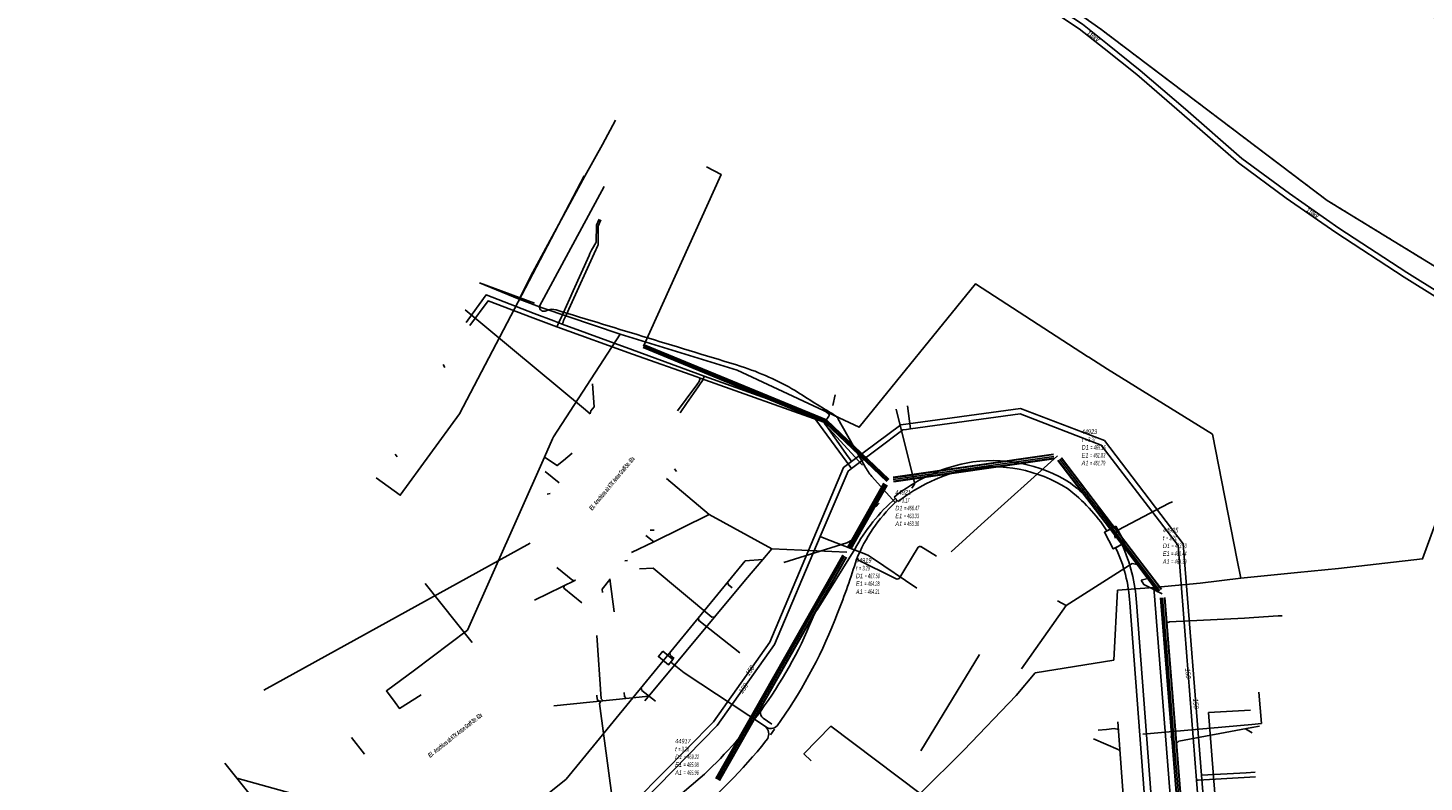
# Model space of a CAD drawing. Header units: metres. Extents: x 2695563 to 2696938, y 1260544 to 1262032.
# Tile 163 of 256: x 2695932 to 2696086, y 1261710 to 1261793. Entities that reach past the tile are written whole.
import ezdxf

# ---------------------------------------------------------------- set-up
doc = ezdxf.new("R2010")
doc.units = ezdxf.units.M
doc.linetypes.add('AUSGEZOGEN', pattern=[0])
doc.linetypes.add('STRICHLINIE2_S3', pattern=[0.25, 0.15, -0.1])
for name, color, linetype in [('AW_LK_ Haltung Text', 7, 'AUSGEZOGEN'), ('AW_LK_Haltung', 24, 'AUSGEZOGEN'), ('AW_LK_Normschacht Text', 24, 'AUSGEZOGEN'), ('EW_LK_Bauwerk_FL_Linie_Punkt', 1, 'AUSGEZOGEN'), ('EW_LK_Freitext_Text', 1, 'AUSGEZOGEN'), ('EW_LK_Trasseabs', 1, 'AUSGEZOGEN'), ('EW_LK_Trasseabs_Text', 1, 'AUSGEZOGEN'), ('EW_LK_Trasserand', 1, 'AUSGEZOGEN'), ('FM_LK_SW_TRASSEKANTE', 94, 'AUSGEZOGEN'), ('GA_LK_Leitung', 32, 'AUSGEZOGEN'), ('GA_LK_Leitung_Text', 32, 'AUSGEZOGEN'), ('TV_LK_LEITUNG', 92, 'AUSGEZOGEN'), ('WA_LK_Leitung', 171, 'AUSGEZOGEN'), ('WA_LK_Leitung_Text', 171, 'AUSGEZOGEN')]:
    doc.layers.add(name, color=color, linetype=linetype)
doc.styles.add('ARIAL', font='arial.ttf')
doc.styles.add('ARIALNARROW', font='ARIALN.TTF')
pattern_1 = [(0, (2708005, 1273150), (6075, 6075), [6075, -6075]), (90, (2708005, 1273150), (-6075, 6075), [6075, -6075])]
pattern_2 = [(0, (12150, 12150), (6075, 6075), [6075, -6075]), (90, (12150, 12150), (-6075, 6075), [6075, -6075])]

# ---------------------------------------------------------------- blocks, each defined once
blk = doc.blocks.new('COMPLEXOBJECT_1601')
at = {"layer": 'EW_LK_Trasserand', "color": 1, "linetype": 'AUSGEZOGEN', "transparency": 33554687}
for p, q in [((6051.73, 11736.12), (6051.03, 11735.75)), ((6055.33, 11696.11), (6055.58, 11696.92))]:
    blk.add_line(p, q, dxfattribs=at)
for points in [[(6052.58, 11729.68), (6054.36, 11706.43), (6054.94, 11698.65)], [(6055.66, 11698.71), (6055.07, 11706.49), (6053.32, 11729.72)], [(6054.83, 11697.06), (6054.64, 11696.44), (6055.33, 11696.11)]]:
    blk.add_lwpolyline(points, dxfattribs=at)
for centre, radius, start, end in [((6035.76, 11728.76), 17.58, 3.1351, 24.7604), ((6036.88, 11728.91), 15.72, 2.7983, 25.8147), ((6051, 11698.13), 3.97, 344.3682, 7.5016), ((6049.84, 11698.09), 5.85, 348.5011, 6.1284)]:
    blk.add_arc(centre, radius, start, end, dxfattribs=at)
blk = doc.blocks.new('COMPLEXOBJECT_1602')
at = {"layer": 'EW_LK_Trasserand', "color": 1, "linetype": 'AUSGEZOGEN', "transparency": 33554687}
for p, q in [((6026.72, 11741.32), (6027.13, 11740.83)), ((6050.09, 11737.59), (6050.72, 11737.93))]:
    blk.add_line(p, q, dxfattribs=at)
for centre, radius, start, end in [((6037.52, 11729.39), 15.94, 57.3042, 100.5411), ((6038.39, 11726.88), 18.57, 101.7655, 128.9381), ((6038.64, 11726.12), 18.67, 102.0552, 128.0207), ((6037.56, 11729.49), 15.16, 57.2994, 100.7397), ((6034.6, 11727.51), 18.48, 33.0753, 52.9002), ((6034.6, 11727.32), 19.3, 33.3605, 53.3353)]:
    blk.add_arc(centre, radius, start, end, dxfattribs=at)
blk = doc.blocks.new('COMPLEXOBJECT_0')
at = {"layer": 'EW_LK_Trasserand', "lineweight": 18, "transparency": 33554687}
h = blk.add_hatch(dxfattribs=at)
h.set_pattern_fill('MUSTER', color=1, scale=6075, style=0, pattern_type=2)
h.set_pattern_definition(pattern_2)
h.paths.add_polyline_path([(155.24, 817.79), (193.75, 792.01), (192.99, 792.61), (187.3, 796.38), (179.23, 802.02), (172.22, 806.89), (167.38, 810.34), (162.85, 813.14), (158.28, 815.97)], flags=0)
h = blk.add_hatch(dxfattribs=at)
h.set_pattern_fill('MUSTER', color=1, scale=6075, style=0, pattern_type=2)
h.set_pattern_definition(pattern_2)
h.paths.add_polyline_path([(280.54, 733.92), (193.75, 792.01), (195.75, 790.43), (199.32, 787.55), (204.28, 783.28), (210.5, 777.87), (215.75, 773.98), (221.2, 770.19), (228.69, 765.29), (235.81, 760.85), (244.26, 755.91), (256.56, 748.42), (265.81, 742.28), (272.45, 738.26), (280.22, 733.41)], flags=0)
blk = doc.blocks.new('COMPLEXOBJECT_1679')
at = {"layer": 'EW_LK_Trasserand', "color": 1, "linetype": 'AUSGEZOGEN', "transparency": 33554687}
blk.add_line((6140.52, 11732.42), (6141.02, 11733.02), dxfattribs=at)
blk.add_lwpolyline([(6127.12, 11746.07), (6120.6, 11752.96), (6114.33, 11760.33), (6063.35, 11823.1), (6062.81, 11822.66), (6113.78, 11759.88), (6120.1, 11752.47), (6126.58, 11745.57)], dxfattribs=at)
for centre, radius, start, end in [((6242.96, 11855.01), 159.75, 223.2429, 230.1194), ((6240.56, 11853.01), 155.91, 223.3105, 230.3231)]:
    blk.add_arc(centre, radius, start, end, dxfattribs=at)
blk = doc.blocks.new('COMPLEXOBJECT_2111')
at = {"layer": 'EW_LK_Trasseabs', "color": 1, "linetype": 'AUSGEZOGEN', "transparency": 33554687}
for p, q in [((6023.47, 11744.73), (6020.51, 11749.97)), ((6026.82, 11740.73), (6024.26, 11743.58))]:
    blk.add_line(p, q, dxfattribs=at)
for centre, radius, start, end in [((542.92, -6112.29), 18685.61, 72.98774, 73.052839), ((6000.39, 11726.4), 30.78, 59.897, 72.0368), ((6082.68, 11855.41), 122.28, 236.8564, 239.2494), ((6019.61, 11749.44), 1.05, 30.4941, 57.869), ((6028.53, 11747.36), 5.7, 207.4941, 221.5483)]:
    blk.add_arc(centre, radius, start, end, dxfattribs=at)
blk = doc.blocks.new('COMPLEXOBJECT_2112')
at = {"layer": 'EW_LK_Trasseabs', "color": 1, "linetype": 'AUSGEZOGEN', "transparency": 33554687}
blk.add_line((6018.23, 11728.94), (6022.37, 11735.6), dxfattribs=at)
for centre, radius, start, end in [((6040.7, 11725.5), 20.93, 131.4708, 151.1445), ((6023.56, 11725.53), 6.33, 147.4108, 158.0125), ((5974.11, 11745.73), 47.09, 323.5746, 337.7491)]:
    blk.add_arc(centre, radius, start, end, dxfattribs=at)
blk = doc.blocks.new('COMPLEXOBJECT_2113')
at = {"layer": 'EW_LK_Trasseabs', "color": 1, "linetype": 'AUSGEZOGEN', "transparency": 33554687}
blk.add_line((6027.76, 11733.21), (6029.34, 11735.8), dxfattribs=at)
blk.add_arc((6029.53, 11735.66), 0.237, 59.7242, 144.5155, dxfattribs=at)
blk = doc.blocks.new('COMPLEXOBJECT_2114')
at = {"layer": 'EW_LK_Trasseabs', "color": 1, "linetype": 'AUSGEZOGEN', "transparency": 33554687}
blk.add_line((6027.32, 11732.47), (6027.76, 11733.21), dxfattribs=at)
blk.add_arc((6027.05, 11732.62), 0.313, 247.3338, 329.7119, dxfattribs=at)
blk = doc.blocks.new('COMPLEXOBJECT_2115')
at = {"layer": 'EW_LK_Trasseabs', "color": 1, "linetype": 'AUSGEZOGEN', "transparency": 33554687}
blk.add_line((6013.27, 11716.37), (6012.31, 11717.02), dxfattribs=at)
blk.add_arc((6012.85, 11717.68), 0.857, 174.014, 230.7386, dxfattribs=at)
blk = doc.blocks.new('COMPLEXOBJECT_2174')
at = {"layer": 'EW_LK_Trasseabs', "color": 1, "linetype": 'AUSGEZOGEN', "transparency": 33554687}
for centre, radius, start, end in [((5936.39, 11761.59), 90.35, 338.5551, 342.5375), ((5970.04, 11747.61), 53.92, 325.0989, 339.308)]:
    blk.add_arc(centre, radius, start, end, dxfattribs=at)
blk = doc.blocks.new('COMPLEXOBJECT_2195')
at = {"layer": 'EW_LK_Trasseabs', "color": 1, "linetype": 'AUSGEZOGEN', "transparency": 33554687}
for p, q in [((6028.92, 11742.89), (6026.94, 11750.96)), ((6028.65, 11742.3), (6028.86, 11742.61))]:
    blk.add_line(p, q, dxfattribs=at)
blk.add_arc((6028.58, 11742.82), 0.346, 323.9414, 12.5713, dxfattribs=at)
blk = doc.blocks.new('COMPLEXOBJECT_2223')
at = {"layer": 'EW_LK_Trasseabs', "color": 1, "linetype": 'AUSGEZOGEN', "transparency": 33554687}
blk.add_lwpolyline([(5986.15, 11694.82), (6001.18, 11706.89), (6005.4, 11710.46)], dxfattribs=at)
blk.add_arc((5970.14, 11748.93), 52.19, 312.5039, 323.3429, dxfattribs=at)
blk = doc.blocks.new('COMPLEXOBJECT_2252')
at = {"layer": 'EW_LK_Trasseabs', "color": 1, "linetype": 'AUSGEZOGEN', "transparency": 33554687}
for p, q in [((6019.46, 11750.5), (6018.86, 11750.96)), ((6019.12, 11749.62), (6019.51, 11750.2)), ((6023.21, 11744.83), (6019.15, 11749.27))]:
    blk.add_line(p, q, dxfattribs=at)
for centre, radius, start, end in [((6019.35, 11750.33), 0.203, 321.6487, 57.7744), ((6019.32, 11749.46), 0.257, 141.55, 227.2976)]:
    blk.add_arc(centre, radius, start, end, dxfattribs=at)
blk = doc.blocks.new('COMPLEXOBJECT_2256')
at = {"layer": 'EW_LK_Trasseabs', "color": 1, "linetype": 'AUSGEZOGEN', "transparency": 33554687}
blk.add_line((6051.29, 11737.69), (6056.91, 11740.64), dxfattribs=at)
blk.add_arc((6057.79, 11738.94), 1.92, 105.3073, 117.4568, dxfattribs=at)
blk = doc.blocks.new('COMPLEXOBJECT_2527')
at = {"layer": 'EW_LK_Trasseabs', "color": 1, "linetype": 'STRICHLINIE2_S3', "transparency": 33554687}
blk.add_lwpolyline([(6121.14, 11745.24), (6094.83, 11761.33), (6074.26, 11773.92), (6049.43, 11792.72), (6017.55, 11815.32), (6010.08, 11819.51)], dxfattribs=at)

msp = doc.modelspace()

# ---------------------------------------------------------------- hatches: boundary and pattern name
at = {"layer": 'EW_LK_Bauwerk_FL_Linie_Punkt', "lineweight": 18, "transparency": 33554687}
h = msp.add_hatch(dxfattribs=at)
h.set_pattern_fill('MUSTER', color=1, scale=4050, style=0, pattern_type=2)
h.set_pattern_definition([(0, (2703955, 1269100), (4050, 4050), [4050, -4050]), (90, (2703955, 1269100), (-4050, 4050), [4050, -4050])])
h.paths.add_polyline_path([(2696052.04, 1261737.92), (2696050.78, 1261737.26), (2696051.75, 1261735.43), (2696053.01, 1261736.09)], flags=0)
h = msp.add_hatch(dxfattribs=at)
h.set_pattern_fill('MUSTER', color=1, scale=2025, style=0, pattern_type=2)
h.set_pattern_definition([(0, (2699905, 1265050), (2025, 2025), [2025, -2025]), (90, (2699905, 1265050), (-2025, 2025), [2025, -2025])])
h.paths.add_polyline_path([(2696002.24, 1261724.19), (2696001.77, 1261723.59), (2696002.89, 1261722.7), (2696003.36, 1261723.29)], flags=0)
at = {"layer": 'EW_LK_Trasserand', "lineweight": 18, "transparency": 33554687}
h = msp.add_hatch(dxfattribs=at)
h.set_pattern_fill('MUSTER', color=1, scale=6075, style=0, pattern_type=2)
h.set_pattern_definition(pattern_1)
h.paths.add_polyline_path([(2696028.1, 1261740.65), (2696028.32, 1261740.81), (2696028.54, 1261740.97), (2696028.76, 1261741.14), (2696028.98, 1261741.29), (2696029.21, 1261741.45), (2696029.44, 1261741.6), (2696029.67, 1261741.74), (2696029.9, 1261741.89), (2696030.13, 1261742.03), (2696030.37, 1261742.16), (2696030.61, 1261742.3), (2696030.85, 1261742.43), (2696031.09, 1261742.55), (2696031.33, 1261742.68), (2696031.58, 1261742.79), (2696031.83, 1261742.91), (2696032.07, 1261743.02), (2696032.33, 1261743.13), (2696032.58, 1261743.24), (2696032.83, 1261743.34), (2696033.09, 1261743.43), (2696033.34, 1261743.53), (2696033.6, 1261743.62), (2696033.86, 1261743.7), (2696034.12, 1261743.78), (2696034.38, 1261743.86), (2696034.64, 1261743.94), (2696034.91, 1261744.01), (2696035.17, 1261744.07), (2696035.44, 1261744.14), (2696035.71, 1261744.2), (2696036.07, 1261744.26), (2696036.44, 1261744.32), (2696036.8, 1261744.36), (2696037.17, 1261744.4), (2696037.54, 1261744.43), (2696037.91, 1261744.45), (2696038.28, 1261744.46), (2696038.65, 1261744.46), (2696039.02, 1261744.45), (2696039.4, 1261744.44), (2696039.77, 1261744.41), (2696040.13, 1261744.38), (2696040.5, 1261744.33), (2696040.87, 1261744.28), (2696041.23, 1261744.22), (2696041.6, 1261744.15), (2696041.96, 1261744.07), (2696042.32, 1261743.98), (2696042.68, 1261743.88), (2696043.03, 1261743.78), (2696043.39, 1261743.66), (2696043.74, 1261743.54), (2696044.08, 1261743.41), (2696044.43, 1261743.27), (2696044.77, 1261743.12), (2696045.1, 1261742.96), (2696045.43, 1261742.8), (2696045.76, 1261742.63), (2696046.09, 1261742.44), (2696046.4, 1261742.26), (2696046.72, 1261742.06), (2696046.88, 1261741.93), (2696047.05, 1261741.81), (2696047.21, 1261741.68), (2696047.37, 1261741.55), (2696047.52, 1261741.41), (2696047.68, 1261741.28), (2696047.84, 1261741.14), (2696047.99, 1261741.01), (2696048.14, 1261740.87), (2696048.29, 1261740.73), (2696048.44, 1261740.58), (2696048.59, 1261740.44), (2696048.73, 1261740.29), (2696048.88, 1261740.14), (2696049.02, 1261739.99), (2696049.16, 1261739.84), (2696049.3, 1261739.69), (2696049.44, 1261739.54), (2696049.57, 1261739.38), (2696049.71, 1261739.22), (2696049.84, 1261739.07), (2696049.97, 1261738.91), (2696050.1, 1261738.74), (2696050.22, 1261738.58), (2696050.35, 1261738.42), (2696050.47, 1261738.25), (2696050.59, 1261738.09), (2696050.71, 1261737.92), (2696050.83, 1261737.75), (2696050.94, 1261737.58), (2696051.06, 1261737.4), (2696051.69, 1261737.74), (2696051.57, 1261737.92), (2696051.45, 1261738.1), (2696051.33, 1261738.28), (2696051.2, 1261738.46), (2696051.07, 1261738.63), (2696050.94, 1261738.8), (2696050.81, 1261738.98), (2696050.68, 1261739.15), (2696050.54, 1261739.32), (2696050.4, 1261739.48), (2696050.26, 1261739.65), (2696050.12, 1261739.81), (2696049.98, 1261739.98), (2696049.83, 1261740.14), (2696049.68, 1261740.3), (2696049.53, 1261740.46), (2696049.38, 1261740.61), (2696049.23, 1261740.77), (2696049.08, 1261740.92), (2696048.92, 1261741.07), (2696048.76, 1261741.22), (2696048.6, 1261741.37), (2696048.44, 1261741.51), (2696048.28, 1261741.66), (2696048.12, 1261741.8), (2696047.95, 1261741.94), (2696047.78, 1261742.08), (2696047.61, 1261742.21), (2696047.44, 1261742.35), (2696047.27, 1261742.48), (2696047.1, 1261742.61), (2696046.77, 1261742.82), (2696046.44, 1261743.01), (2696046.1, 1261743.2), (2696045.75, 1261743.38), (2696045.41, 1261743.56), (2696045.05, 1261743.72), (2696044.7, 1261743.88), (2696044.34, 1261744.02), (2696043.98, 1261744.16), (2696043.61, 1261744.29), (2696043.24, 1261744.41), (2696042.87, 1261744.52), (2696042.5, 1261744.62), (2696042.12, 1261744.72), (2696041.74, 1261744.8), (2696041.36, 1261744.87), (2696040.98, 1261744.94), (2696040.6, 1261745), (2696040.21, 1261745.04), (2696039.82, 1261745.08), (2696039.44, 1261745.11), (2696039.05, 1261745.13), (2696038.66, 1261745.13), (2696038.27, 1261745.13), (2696037.89, 1261745.12), (2696037.5, 1261745.1), (2696037.11, 1261745.08), (2696036.73, 1261745.04), (2696036.34, 1261744.99), (2696035.96, 1261744.93), (2696035.58, 1261744.87), (2696035.3, 1261744.81), (2696035.02, 1261744.74), (2696034.75, 1261744.67), (2696034.47, 1261744.6), (2696034.2, 1261744.52), (2696033.92, 1261744.44), (2696033.65, 1261744.36), (2696033.38, 1261744.27), (2696033.12, 1261744.17), (2696032.85, 1261744.08), (2696032.58, 1261743.98), (2696032.32, 1261743.87), (2696032.06, 1261743.76), (2696031.8, 1261743.65), (2696031.54, 1261743.53), (2696031.28, 1261743.41), (2696031.03, 1261743.28), (2696030.78, 1261743.15), (2696030.52, 1261743.02), (2696030.28, 1261742.88), (2696030.03, 1261742.74), (2696029.78, 1261742.6), (2696029.54, 1261742.45), (2696029.3, 1261742.3), (2696029.06, 1261742.14), (2696028.83, 1261741.98), (2696028.6, 1261741.82), (2696028.37, 1261741.65), (2696028.14, 1261741.48), (2696027.91, 1261741.31), (2696027.69, 1261741.13)], flags=0)
h = msp.add_hatch(dxfattribs=at)
h.set_pattern_fill('MUSTER', color=1, scale=6075, style=0, pattern_type=2)
h.set_pattern_definition(pattern_1)
h.paths.add_polyline_path([(2696056.3, 1261695.92), (2696056.55, 1261696.73), (2696056.56, 1261696.79), (2696056.57, 1261696.84), (2696056.58, 1261696.9), (2696056.59, 1261696.96), (2696056.6, 1261697.01), (2696056.61, 1261697.07), (2696056.61, 1261697.13), (2696056.62, 1261697.19), (2696056.63, 1261697.25), (2696056.63, 1261697.3), (2696056.64, 1261697.36), (2696056.64, 1261697.42), (2696056.65, 1261697.48), (2696056.65, 1261697.53), (2696056.66, 1261697.59), (2696056.66, 1261697.65), (2696056.66, 1261697.71), (2696056.66, 1261697.77), (2696056.66, 1261697.82), (2696056.66, 1261697.88), (2696056.66, 1261697.94), (2696056.66, 1261698), (2696056.66, 1261698.06), (2696056.66, 1261698.11), (2696056.66, 1261698.17), (2696056.65, 1261698.23), (2696056.65, 1261698.29), (2696056.65, 1261698.35), (2696056.64, 1261698.4), (2696056.64, 1261698.46), (2696056.63, 1261698.52), (2696056.04, 1261706.3), (2696054.29, 1261729.53), (2696054.28, 1261729.74), (2696054.26, 1261729.96), (2696054.24, 1261730.17), (2696054.22, 1261730.38), (2696054.2, 1261730.6), (2696054.17, 1261730.81), (2696054.14, 1261731.02), (2696054.11, 1261731.23), (2696054.08, 1261731.45), (2696054.04, 1261731.66), (2696054, 1261731.87), (2696053.96, 1261732.08), (2696053.92, 1261732.29), (2696053.87, 1261732.49), (2696053.82, 1261732.7), (2696053.77, 1261732.91), (2696053.72, 1261733.12), (2696053.66, 1261733.32), (2696053.6, 1261733.53), (2696053.54, 1261733.74), (2696053.48, 1261733.94), (2696053.41, 1261734.14), (2696053.34, 1261734.35), (2696053.27, 1261734.55), (2696053.19, 1261734.75), (2696053.12, 1261734.95), (2696053.04, 1261735.15), (2696052.96, 1261735.35), (2696052.87, 1261735.54), (2696052.79, 1261735.74), (2696052.7, 1261735.93), (2696052, 1261735.56), (2696052.09, 1261735.38), (2696052.18, 1261735.19), (2696052.26, 1261735.01), (2696052.34, 1261734.82), (2696052.42, 1261734.63), (2696052.49, 1261734.44), (2696052.57, 1261734.25), (2696052.64, 1261734.06), (2696052.7, 1261733.87), (2696052.77, 1261733.68), (2696052.83, 1261733.48), (2696052.89, 1261733.29), (2696052.95, 1261733.09), (2696053.01, 1261732.9), (2696053.06, 1261732.7), (2696053.11, 1261732.5), (2696053.16, 1261732.31), (2696053.2, 1261732.11), (2696053.25, 1261731.91), (2696053.29, 1261731.71), (2696053.32, 1261731.51), (2696053.36, 1261731.31), (2696053.39, 1261731.11), (2696053.42, 1261730.91), (2696053.45, 1261730.7), (2696053.47, 1261730.5), (2696053.49, 1261730.3), (2696053.51, 1261730.1), (2696053.53, 1261729.89), (2696053.54, 1261729.69), (2696053.55, 1261729.49), (2696055.33, 1261706.24), (2696055.91, 1261698.46), (2696055.92, 1261698.4), (2696055.92, 1261698.35), (2696055.93, 1261698.3), (2696055.93, 1261698.25), (2696055.94, 1261698.2), (2696055.94, 1261698.15), (2696055.94, 1261698.09), (2696055.94, 1261698.04), (2696055.95, 1261697.99), (2696055.95, 1261697.94), (2696055.95, 1261697.89), (2696055.94, 1261697.84), (2696055.94, 1261697.78), (2696055.94, 1261697.73), (2696055.94, 1261697.68), (2696055.93, 1261697.63), (2696055.93, 1261697.58), (2696055.92, 1261697.53), (2696055.92, 1261697.47), (2696055.91, 1261697.42), (2696055.91, 1261697.37), (2696055.9, 1261697.32), (2696055.89, 1261697.27), (2696055.88, 1261697.22), (2696055.87, 1261697.17), (2696055.86, 1261697.12), (2696055.85, 1261697.07), (2696055.84, 1261697.02), (2696055.83, 1261696.97), (2696055.81, 1261696.91), (2696055.8, 1261696.86), (2696055.61, 1261696.25)], flags=0)

# ---------------------------------------------------------------- linework, layer by layer
at = {"layer": 'AW_LK_Haltung', "color": 24, "linetype": 'AUSGEZOGEN', "transparency": 33554687}
for p, q in [((2695980.53, 1261761.69), (2695993.53, 1261750.89)), ((2695978.3, 1261755.38), (2695978.12, 1261755.68)), ((2696021.19, 1261752.38), (2696020.93, 1261751.19)), ((2695993.53, 1261750.89), (2695994.26, 1261750.27)), ((2695973.08, 1261745.55), (2695972.86, 1261745.83)), ((2695989.31, 1261743.95), (2695990.85, 1261742.68)), ((2696002.67, 1261743.16), (2696007.36, 1261739.2)), ((2696003.76, 1261743.95), (2696003.55, 1261744.23)), ((2695989.55, 1261741.46), (2695989.89, 1261741.52)), ((2696001.25, 1261736.21), (2696007.36, 1261739.2)), ((2696007.36, 1261739.2), (2696014.24, 1261735.44)), ((2696000.39, 1261736.92), (2696001.25, 1261736.21)), ((2696001.31, 1261737.5), (2696000.86, 1261737.49)), ((2695998.82, 1261735.02), (2696001.25, 1261736.21)), ((2696014.24, 1261735.44), (2696022.48, 1261735.07)), ((2695998.39, 1261734.14), (2695998.09, 1261734.13)), ((2696011.3, 1261734.11), (2696013.25, 1261734.27)), ((2695988.14, 1261729.79), (2695992.65, 1261732)), ((2695996.9, 1261728.51), (2695996.43, 1261732.13)), ((2696055.4, 1261732.15), (2696054.8, 1261731.99)), ((2695976.15, 1261731.63), (2695981.31, 1261725.13)), ((2696041.65, 1261722.24), (2696046.56, 1261729.23)), ((2696045.63, 1261729.74), (2696046.56, 1261729.23)), ((2696069.86, 1261728.06), (2696067.18, 1261727.88)), ((2696070.31, 1261728.09), (2696069.86, 1261728.06)), ((2696030.62, 1261713.24), (2696037.06, 1261723.83)), ((2695990.27, 1261718.18), (2696000.73, 1261719.26)), ((2696050.09, 1261715.5), (2696050.99, 1261715.59)), ((2696052.23, 1261716.44), (2696053.16, 1261703.84)), ((2696067.02, 1261715.22), (2696066.26, 1261715.67)), ((2695968.04, 1261714.69), (2695969.47, 1261712.89)), ((2696058.02, 1261714.81), (2696058.18, 1261714.7))]:
    msp.add_line(p, q, dxfattribs=at)
at = {"layer": 'AW_LK_Haltung', "linetype": 'AUSGEZOGEN', "transparency": 33554687}
for p, q in [((2696000.09, 1261757.57), (2696020.12, 1261749.32)), ((2696000.09, 1261757.55), (2696020.11, 1261749.3)), ((2696000.1, 1261757.59), (2696020.13, 1261749.34)), ((2696000.2, 1261757.83), (2696020.23, 1261749.58)), ((2696000.21, 1261757.87), (2696020.24, 1261749.62)), ((2696000.21, 1261757.85), (2696020.23, 1261749.6)), ((2696020.06, 1261749.34), (2696026.85, 1261742.84)), ((2696020.07, 1261749.35), (2696026.86, 1261742.85)), ((2696020.09, 1261749.37), (2696026.87, 1261742.87)), ((2696020.27, 1261749.56), (2696027.06, 1261743.05)), ((2696020.28, 1261749.57), (2696027.07, 1261743.07)), ((2696020.29, 1261749.58), (2696027.08, 1261743.08)), ((2696027.55, 1261743.3), (2696045.16, 1261745.83)), ((2696027.55, 1261743.28), (2696045.16, 1261745.81)), ((2696027.55, 1261743.26), (2696045.17, 1261745.79)), ((2696027.61, 1261742.86), (2696045.22, 1261745.39)), ((2696027.62, 1261742.83), (2696045.23, 1261745.37)), ((2696027.62, 1261742.81), (2696045.23, 1261745.34)), ((2696045.66, 1261745.15), (2696054.03, 1261734.15)), ((2696045.68, 1261745.17), (2696054.05, 1261734.17)), ((2696045.7, 1261745.18), (2696054.07, 1261734.18)), ((2696046.02, 1261745.43), (2696054.39, 1261734.43)), ((2696046.04, 1261745.44), (2696054.41, 1261734.44)), ((2696046.05, 1261745.45), (2696054.42, 1261734.45)), ((2696023.15, 1261736.7), (2696026.53, 1261742.64)), ((2696023.17, 1261736.69), (2696026.55, 1261742.63)), ((2696023.19, 1261736.68), (2696026.57, 1261742.62)), ((2696023.5, 1261736.51), (2696026.88, 1261742.44)), ((2696023.52, 1261736.5), (2696026.9, 1261742.44)), ((2696023.54, 1261736.49), (2696026.92, 1261742.43)), ((2696022.53, 1261735.6), (2696023.15, 1261736.7)), ((2696022.55, 1261735.6), (2696023.17, 1261736.69)), ((2696022.57, 1261735.59), (2696023.19, 1261736.68)), ((2696022.88, 1261735.41), (2696023.5, 1261736.51)), ((2696022.9, 1261735.4), (2696023.52, 1261736.5)), ((2696022.92, 1261735.39), (2696023.54, 1261736.49)), ((2696008.09, 1261710.2), (2696022.04, 1261734.74)), ((2696008.11, 1261710.19), (2696022.06, 1261734.73)), ((2696008.13, 1261710.18), (2696022.08, 1261734.72)), ((2696008.44, 1261710), (2696022.39, 1261734.54)), ((2696008.46, 1261709.99), (2696022.41, 1261734.53)), ((2696008.47, 1261709.98), (2696022.43, 1261734.52)), ((2696054.03, 1261734.15), (2696056.64, 1261730.69)), ((2696054.05, 1261734.17), (2696056.66, 1261730.7)), ((2696054.07, 1261734.18), (2696056.68, 1261730.72)), ((2696054.39, 1261734.43), (2696057, 1261730.96)), ((2696054.41, 1261734.44), (2696057.02, 1261730.97)), ((2696054.42, 1261734.45), (2696057.04, 1261730.99)), ((2696056.93, 1261730.04), (2696058.32, 1261712.76)), ((2696056.95, 1261730.04), (2696058.34, 1261712.76)), ((2696056.97, 1261730.04), (2696058.36, 1261712.76)), ((2696057.38, 1261730.07), (2696058.77, 1261712.8)), ((2696057.4, 1261730.08), (2696058.79, 1261712.8)), ((2696057.42, 1261730.08), (2696058.81, 1261712.8)), ((2696058.32, 1261712.76), (2696059.59, 1261697.11)), ((2696058.34, 1261712.76), (2696059.61, 1261697.11)), ((2696058.36, 1261712.76), (2696059.63, 1261697.11)), ((2696058.77, 1261712.8), (2696060.04, 1261697.15)), ((2696058.79, 1261712.8), (2696060.06, 1261697.15)), ((2696058.81, 1261712.8), (2696060.08, 1261697.15))]:
    msp.add_line(p, q, dxfattribs=at)
at = {"layer": 'AW_LK_Haltung', "color": 255, "transparency": 33554687}
for p, q in [((2696000.15, 1261757.71), (2696020.18, 1261749.46)), ((2696020.18, 1261749.46), (2696026.96, 1261742.96)), ((2696027.58, 1261743.06), (2696045.2, 1261745.59)), ((2696045.86, 1261745.3), (2696054.23, 1261734.3)), ((2696023.35, 1261736.6), (2696026.72, 1261742.53)), ((2696022.73, 1261735.5), (2696023.35, 1261736.6)), ((2696008.28, 1261710.09), (2696022.23, 1261734.63)), ((2696054.23, 1261734.3), (2696056.84, 1261730.84)), ((2696057.17, 1261730.06), (2696058.56, 1261712.78)), ((2696058.56, 1261712.78), (2696059.84, 1261697.13))]:
    msp.add_line(p, q, dxfattribs=at)
at = {"layer": 'AW_LK_Haltung', "color": 24, "linetype": 'AUSGEZOGEN', "transparency": 33554687}
for points in [[(2696007.04, 1261777.42), (2696008.66, 1261776.58), (2696000.15, 1261757.71)], [(2695994.54, 1261753.58), (2695994.7, 1261751.04), (2695994.35, 1261750.61), (2695994.26, 1261750.27)], [(2696033.92, 1261735.11), (2696037.24, 1261738.11), (2696045.61, 1261745.65)], [(2696026.03, 1261740.45), (2696025.7, 1261740.11), (2696025.68, 1261740.34)], [(2696011.33, 1261732.03), (2696013.25, 1261734.27), (2696014.24, 1261735.44)], [(2696015.56, 1261733.92), (2696022.46, 1261736.11), (2696023.01, 1261736.41)], [(2695986.58, 1261706.07), (2695991.65, 1261710.13), (2696003.81, 1261724.97), (2696011.3, 1261734.11)], [(2696046.56, 1261729.23), (2696053.81, 1261733.84), (2696054.37, 1261733.72)], [(2695990.61, 1261733.38), (2695992.35, 1261731.96), (2695992.65, 1261732)], [(2695995.63, 1261730.63), (2695995.58, 1261731.02), (2695996.44, 1261732.06)], [(2695999.68, 1261733.23), (2696001.18, 1261733.31), (2696007.64, 1261727.94), (2696007.94, 1261727.95)], [(2696000.28, 1261718.72), (2696004.82, 1261724.19), (2696011.33, 1261732.03)], [(2696054.81, 1261731.99), (2696055.12, 1261731.52), (2696057.13, 1261730.48)], [(2695993.35, 1261729.51), (2695991.38, 1261731.12), (2695991.41, 1261731.39)], [(2696009.88, 1261731.14), (2696009.46, 1261731.47), (2696009.37, 1261731.75)], [(2696010.71, 1261724), (2696006.21, 1261727.55), (2696006.17, 1261727.84)], [(2696067.18, 1261727.88), (2696066.18, 1261727.81), (2696057.93, 1261727.43), (2696057.66, 1261727.29)], [(2695994.99, 1261725.9), (2695995.49, 1261718.95), (2695995.7, 1261718.74)], [(2696003.51, 1261723.38), (2696003.08, 1261723.72), (2696003.03, 1261724.02)], [(2696001.45, 1261718.7), (2695999.94, 1261719.89), (2695999.89, 1261720.19)], [(2695995.01, 1261719.35), (2695995.04, 1261718.9), (2695995.25, 1261718.69)], [(2695996.74, 1261707.79), (2695995.29, 1261718.46), (2695995.45, 1261718.71)], [(2695998, 1261719.66), (2695998.03, 1261719.21), (2695998.24, 1261719)], [(2696050.99, 1261715.59), (2696051.86, 1261715.68), (2696052.31, 1261715.59)], [(2696067.82, 1261715.96), (2696066.98, 1261715.8), (2696058.96, 1261714.3), (2696058.69, 1261714.04)], [(2696049.56, 1261714.56), (2696052.27, 1261713.39), (2696052.47, 1261713.19)]]:
    msp.add_lwpolyline(points, dxfattribs=at)
at = {"layer": 'EW_LK_Bauwerk_FL_Linie_Punkt', "color": 1, "linetype": 'AUSGEZOGEN', "transparency": 33554687}
for points in [[(2696052.04, 1261737.92), (2696050.78, 1261737.26), (2696051.75, 1261735.43), (2696053.01, 1261736.09), (2696052.04, 1261737.92)], [(2696002.24, 1261724.19), (2696001.77, 1261723.59), (2696002.89, 1261722.7), (2696003.36, 1261723.29), (2696002.24, 1261724.19)]]:
    msp.add_lwpolyline(points, close=True, dxfattribs=at)
at = {"layer": 'EW_LK_Trasseabs', "color": 1, "linetype": 'AUSGEZOGEN', "transparency": 33554687}
for p, q in [((2695988.69, 1261762.09), (2695995.8, 1261775.24)), ((2695988.17, 1261762.45), (2695982.11, 1261764.67)), ((2696027.79, 1261740.54), (2696028, 1261740.76)), ((2696030.62, 1261735.68), (2696032.31, 1261734.62)), ((2696023.54, 1261734.29), (2696027.9, 1261732.15)), ((2696068.02, 1261716.24), (2696067.74, 1261719.7)), ((2696014.08, 1261715.01), (2696014.52, 1261715.61)), ((2696014.81, 1261715.99), (2696015.23, 1261716.57)), ((2696055.01, 1261715.09), (2696066.96, 1261716.13)), ((2696066.96, 1261716.13), (2696068.02, 1261716.24)), ((2696013.58, 1261714.33), (2696013.78, 1261714.6))]:
    msp.add_line(p, q, dxfattribs=at)
msp.add_lwpolyline([(2696013.52, 1261715.91), (2696004.6, 1261721.83), (2696003.12, 1261722.99)], dxfattribs=at)
for centre, radius, start, end in [((2695989.2, 1261762.06), 0.512, 176.8544, 297.7293), ((2695990.09, 1261760.41), 1.36, 70.1338, 118.5137), ((2696040.19, 1261727.54), 17.96, 133.6383, 157.9393), ((2696052.7, 1261736.86), 0.771, 124.3241, 199.0385), ((2696012.79, 1261715.09), 1.1, 333.5296, 48.1152), ((2696014.12, 1261716.6), 0.912, 228.9825, 318.5151), ((2695963.84, 1261754.52), 63.95, 310.0783, 321.0605)]:
    msp.add_arc(centre, radius, start, end, dxfattribs=at)
at = {"layer": 'EW_LK_Trasserand', "color": 1, "linetype": 'AUSGEZOGEN', "transparency": 33554687}
for points in [[(2696135.54, 1261733.92), (2696127.76, 1261738.77), (2696121.13, 1261742.79), (2696111.88, 1261748.93), (2696099.57, 1261756.43), (2696091.12, 1261761.36), (2696084.01, 1261765.8), (2696076.53, 1261770.69), (2696071.1, 1261774.47), (2696065.88, 1261778.34), (2696059.67, 1261783.74), (2696054.7, 1261788.01), (2696051.12, 1261790.9), (2696048.35, 1261793.09), (2696042.64, 1261796.88), (2696034.58, 1261802.51), (2696027.57, 1261807.38), (2696022.71, 1261810.84), (2696018.16, 1261813.65), (2696013.59, 1261816.49), (2696010.52, 1261818.32)], [(2696010.24, 1261817.79), (2696013.28, 1261815.97), (2696017.85, 1261813.14), (2696022.38, 1261810.34), (2696027.22, 1261806.89), (2696034.23, 1261802.02), (2696042.3, 1261796.38), (2696047.99, 1261792.6), (2696050.75, 1261790.43), (2696054.32, 1261787.55), (2696059.28, 1261783.28), (2696065.5, 1261777.87), (2696070.75, 1261773.98), (2696076.2, 1261770.19), (2696083.69, 1261765.29), (2696090.81, 1261760.85), (2696099.26, 1261755.91), (2696111.56, 1261748.42), (2696120.81, 1261742.28), (2696127.45, 1261738.26), (2696135.22, 1261733.41), (2696135.54, 1261733.92)]]:
    msp.add_lwpolyline(points, dxfattribs=at)
at = {"layer": 'FM_LK_SW_TRASSEKANTE', "color": 94, "linetype": 'AUSGEZOGEN', "transparency": 33554687}
msp.add_line((2695982.11, 1261764.66), (2695986.48, 1261762.88), dxfattribs=at)
for points in [[(2696215.83, 1261691.14), (2696208.83, 1261695.58), (2696192.83, 1261693.02), (2696167.57, 1261711.79), (2696125.97, 1261742.32), (2696122.89, 1261744.57), (2696075.23, 1261773.73), (2696050.38, 1261792.54), (2696040.13, 1261799.81), (2696018.52, 1261815.13), (2696011.05, 1261819.32)], [(2695986.48, 1261762.88), (2695987.98, 1261765.83), (2695993.7, 1261776.38), (2695995.61, 1261779.89), (2695997.04, 1261782.53)], [(2696065.76, 1261732.22), (2696065.37, 1261734.18), (2696062.63, 1261748.03), (2696051.1, 1261755.18), (2696049.05, 1261756.5), (2696048.92, 1261756.58), (2696036.59, 1261764.56), (2696023.84, 1261748.81), (2696010.41, 1261755.09), (2695997.58, 1261759.02)], [(2695997.58, 1261759.02), (2695989.01, 1261761.94), (2695986.48, 1261762.88)], [(2695997.58, 1261759.02), (2695990.24, 1261747.74), (2695990.15, 1261747.54), (2695989.25, 1261745.5)], [(2696065.76, 1261732.22), (2696071.98, 1261732.83), (2696076.48, 1261733.28), (2696085.73, 1261734.34), (2696091.45, 1261749.96), (2696107.24, 1261740.74), (2696125.42, 1261732.48), (2696125.97, 1261732.21), (2696139.21, 1261725.61), (2696165.36, 1261711.83), (2696170.3, 1261698.59)], [(2695992.28, 1261745.97), (2695991.33, 1261745.16), (2695990.65, 1261744.58), (2695989.25, 1261745.5)], [(2695989.25, 1261745.5), (2695980.79, 1261726.5), (2695974.98, 1261722.11), (2695971.88, 1261719.82), (2695972.84, 1261718.54), (2695973.32, 1261717.91), (2695975.69, 1261719.4)], [(2696056.21, 1261731.2), (2696061.31, 1261731.67), (2696065.76, 1261732.22)], [(2696030.54, 1261708.56), (2696035.31, 1261713.32), (2696041.07, 1261719.34), (2696043.18, 1261721.81), (2696051.79, 1261723.21), (2696052.22, 1261730.88), (2696056.21, 1261731.2)], [(2696056.21, 1261731.2), (2696059.49, 1261689.29), (2696065.38, 1261689.35), (2696067.51, 1261689.3), (2696069, 1261688.33), (2696072.99, 1261688.64), (2696075.98, 1261688.88)], [(2696018.55, 1261712.14), (2696017.76, 1261712.91), (2696020.71, 1261715.95), (2696030.54, 1261708.56)]]:
    msp.add_lwpolyline(points, dxfattribs=at)
at = {"layer": 'GA_LK_Leitung', "color": 32, "linetype": 'AUSGEZOGEN', "transparency": 33554687}
for points in [[(2695994.77, 1261768.88), (2695994.88, 1261769.08), (2695994.92, 1261769.15), (2695994.97, 1261770.99), (2695995.27, 1261771.68)], [(2695992.4, 1261763.8), (2695994.17, 1261767.68), (2695994.25, 1261767.88), (2695994.42, 1261768.25), (2695994.63, 1261768.63), (2695994.77, 1261768.88)], [(2696006.37, 1261754.2), (2696005.99, 1261754.34), (2695998.94, 1261756.85), (2695990.62, 1261759.82), (2695987.98, 1261760.82), (2695983.06, 1261762.69), (2695981.04, 1261760)], [(2695990.62, 1261759.82), (2695990.7, 1261760), (2695990.73, 1261760.06), (2695990.92, 1261760.49), (2695991.01, 1261760.69), (2695991.99, 1261762.88), (2695992.4, 1261763.8)], [(2696006.37, 1261754.2), (2696006.24, 1261753.82), (2696005.98, 1261753.47), (2696004.82, 1261751.9), (2696003.87, 1261750.62)], [(2696022.98, 1261745.03), (2696022.75, 1261745.35), (2696022.52, 1261745.68), (2696022.35, 1261745.92), (2696019.96, 1261749.35), (2696006.37, 1261754.2)], [(2696062.13, 1261701.89), (2696061.44, 1261710.58), (2696059.44, 1261735.99), (2696050.78, 1261747.33), (2696041.56, 1261750.85), (2696028.39, 1261749.05), (2696022.98, 1261745.03)], [(2696022.98, 1261745.03), (2696022.11, 1261744.38), (2696014.03, 1261725.2), (2696007.83, 1261716.44), (2695999.36, 1261707.84), (2695998.22, 1261706.65), (2695993.2, 1261702.68)], [(2696061.44, 1261710.58), (2696066.35, 1261710.84), (2696067.34, 1261710.89)]]:
    msp.add_lwpolyline(points, dxfattribs=at)
at = {"layer": 'TV_LK_LEITUNG', "color": 92, "linetype": 'AUSGEZOGEN', "transparency": 33554687}
for p, q in [((2695987.69, 1261736.06), (2695958.41, 1261719.92)), ((2696066.84, 1261717.72), (2696062.2, 1261717.45)), ((2695954.15, 1261711.87), (2695955.47, 1261710.22)), ((2695964.69, 1261707.69), (2695955.47, 1261710.22))]:
    msp.add_line(p, q, dxfattribs=at)
for points in [[(2695993.63, 1261776.42), (2695979.92, 1261750.29), (2695973.4, 1261741.32), (2695970.76, 1261743.24)], [(2696062.2, 1261717.45), (2696062.9, 1261708.56), (2696063.97, 1261691.12)], [(2695955.47, 1261710.22), (2695972.62, 1261688.81), (2695988.52, 1261691.15), (2695999.49, 1261678.31)]]:
    msp.add_lwpolyline(points, dxfattribs=at)
at = {"layer": 'WA_LK_Leitung', "color": 7, "linetype": 'AUSGEZOGEN', "transparency": 33554687}
msp.add_line((2696029.48, 1261748.63), (2696029.13, 1261751.16), dxfattribs=at)
for points in [[(2695994.9, 1261768.31), (2695994.96, 1261768.45), (2695995.07, 1261768.7), (2695995.15, 1261768.86), (2695995.15, 1261770.89), (2695995.45, 1261771.58)], [(2695991.2, 1261760.12), (2695991.29, 1261760.36), (2695991.36, 1261760.55), (2695991.7, 1261761.28), (2695991.81, 1261761.52), (2695991.91, 1261761.76), (2695994.9, 1261768.31)], [(2695991.2, 1261760.12), (2695990.27, 1261760.48), (2695988.13, 1261761.3), (2695982.83, 1261763.34), (2695981.31, 1261761.24), (2695980.65, 1261760.33)], [(2696022.99, 1261744.28), (2696022.81, 1261744.52), (2696022.4, 1261745.09), (2696018.68, 1261750.18), (2696006.8, 1261754.43), (2695998.91, 1261757.31), (2695991.2, 1261760.12)], [(2696004.15, 1261750.39), (2696004.85, 1261751.4), (2696005.11, 1261751.78), (2696006.12, 1261753.23), (2696006.69, 1261754.05), (2696006.8, 1261754.43)], [(2696061.51, 1261702.15), (2696060.89, 1261710.02), (2696058.87, 1261735.79), (2696050.42, 1261746.83), (2696041.5, 1261750.26), (2696029.48, 1261748.63), (2696029.02, 1261748.57)], [(2696029.02, 1261748.57), (2696028.63, 1261748.51), (2696022.99, 1261744.28), (2696022.61, 1261743.99), (2696019.56, 1261736.78), (2696014.53, 1261724.91), (2696008.21, 1261716.04), (2696000.11, 1261707.72), (2695998.64, 1261706.21), (2695981.1, 1261692.27), (2695977.99, 1261689.83), (2695970.11, 1261683.53), (2695959.61, 1261675.13), (2695947.88, 1261665.74), (2695937.69, 1261657.59), (2695926.54, 1261648.67), (2695919.25, 1261642.83), (2695916.46, 1261640.7)], [(2696019.56, 1261736.78), (2696019.73, 1261736.71), (2696020.17, 1261736.54), (2696024.54, 1261734.84), (2696024.85, 1261734.72)], [(2696024.85, 1261734.72), (2696025.09, 1261734.56), (2696025.29, 1261734.42), (2696030.15, 1261731.12)], [(2696060.89, 1261710.02), (2696061.08, 1261710.03), (2696067.37, 1261710.4)]]:
    msp.add_lwpolyline(points, dxfattribs=at)

# ---------------------------------------------------------------- block references
at = {"layer": 'EW_LK_Trasseabs', "color": 1, "linetype": 'STRICHLINIE2_S3', "lineweight": -3, "transparency": 33554687}
msp.add_blockref('COMPLEXOBJECT_2527', (2690000.97, 1249999.81), dxfattribs=at)
at = {"layer": 'EW_LK_Trasseabs', "color": 1, "linetype": 'AUSGEZOGEN', "lineweight": -3, "transparency": 33554687}
for name in ['COMPLEXOBJECT_2111', 'COMPLEXOBJECT_2252', 'COMPLEXOBJECT_2195', 'COMPLEXOBJECT_2112', 'COMPLEXOBJECT_2256', 'COMPLEXOBJECT_2113', 'COMPLEXOBJECT_2174', 'COMPLEXOBJECT_2114', 'COMPLEXOBJECT_2223', 'COMPLEXOBJECT_2115']:
    msp.add_blockref(name, (2690000.97, 1249999.81), dxfattribs=at)
at = {"layer": 'EW_LK_Trasserand', "color": 1, "linetype": 'AUSGEZOGEN', "lineweight": -3, "transparency": 33554687}
for name in ['COMPLEXOBJECT_1679', 'COMPLEXOBJECT_1602', 'COMPLEXOBJECT_1601']:
    msp.add_blockref(name, (2690000.97, 1249999.81), dxfattribs=at)
at = {"layer": 'EW_LK_Trasserand', "color": 1, "lineweight": 18, "transparency": 33554687}
msp.add_blockref('COMPLEXOBJECT_0', (2695855, 1261000), dxfattribs=at)

# ---------------------------------------------------------------- texts
at = {"layer": 'AW_LK_ Haltung Text', "color": 24, "transparency": 33554687, "char_height": 0.5571, "width": 2.7554, "attachment_point": 5, "style": 'ARIAL'}
for s, insert, rotation in [('\\A1;{\\fArial|i1|b0;\\H0.557054;\\W0.700000;\\C24;> \\W0.490000;450 STZ}\\P', (2696030.01, 1261743.39), 8.5401), ('\\A1;{\\fArial|i1|b0;\\H0.557054;\\W0.700000;\\C24;> \\W0.490000;450 STZ}\\P', (2696049.06, 1261741.13), 307.0854), ('\\A1;{\\fArial|i1|b0;\\H0.557054;\\W0.700000;\\C24;> \\W0.490000;400 STZ}\\P', (2696024.15, 1261737.99), 60.1218), ('\\A1;{\\fArial|i1|b0;\\H0.557054;\\W0.700000;\\C24;> \\W0.490000;450 STZ}\\P', (2696057.62, 1261724.28), 274.8186), ('\\A1;{\\fArial|i1|b0;\\H0.557054;\\W0.700000;\\C24;> \\W0.490000;400 STZ}\\P', (2696011.58, 1261715.9), 60.2775)]:
    msp.add_mtext(s, dxfattribs=dict(at, insert=insert, rotation=rotation))
at = {"layer": 'AW_LK_Normschacht Text', "color": 24, "transparency": 33554687, "char_height": 0.5064, "attachment_point": 1, "line_spacing_factor": 1.024096, "style": 'ARIAL'}
for s, insert, width in [('\\A1;{\\fArial|i1|b0;\\H0.506413;\\W0.695318;\\C24;44923}\\P{\\fArial|i1|b0;\\H0.505000;\\W0.695318;\\C24;t \\W0.486723;= 3.37}\\P{\\fArial|i1|b0;\\H0.505000;\\W0.695318;\\C24;D1 \\W0.486723;= 465.16}\\P{\\fArial|i1|b0;\\H0.505000;\\W0.695318;\\C24;E1 \\W0.486723;= 461.83}\\P{\\fArial|i1|b0;\\H0.505000;\\W0.695318;\\C24;A1 \\W0.486723;= 461.79}\\P', (2696048.27, 1261748.57), 2.8414), ('\\A1;{\\fArial|i1|b0;\\H0.506413;\\W0.697091;\\C24;44921}\\P{\\fArial|i1|b0;\\H0.505000;\\W0.697091;\\C24;t \\W0.487964;= 3.17}\\P{\\fArial|i1|b0;\\H0.505000;\\W0.697091;\\C24;D1 \\W0.487964;= 466.47}\\P{\\fArial|i1|b0;\\H0.505000;\\W0.697091;\\C24;E1 \\W0.487964;= 463.33}\\P{\\fArial|i1|b0;\\H0.505000;\\W0.697091;\\C24;A1 \\W0.487964;= 463.30}\\P', (2696027.8, 1261741.9), 2.8452), ('\\A1;{\\fArial|i1|b0;\\H0.506413;\\W0.695182;\\C24;44925}\\P{\\fArial|i1|b0;\\H0.505000;\\W0.695182;\\C24;t \\W0.486627;= 3.21}\\P{\\fArial|i1|b0;\\H0.505000;\\W0.695182;\\C24;D1 \\W0.486627;= 463.60}\\P{\\fArial|i1|b0;\\H0.505000;\\W0.695182;\\C24;E1 \\W0.486627;= 460.44}\\P{\\fArial|i1|b0;\\H0.505000;\\W0.695182;\\C24;A1 \\W0.486627;= 460.39}\\P', (2696057.19, 1261737.75), 2.8408), ('\\A1;{\\fArial|i1|b0;\\H0.506413;\\W0.695182;\\C24;44919}\\P{\\fArial|i1|b0;\\H0.505000;\\W0.695182;\\C24;t \\W0.486627;= 3.29}\\P{\\fArial|i1|b0;\\H0.505000;\\W0.695182;\\C24;D1 \\W0.486627;= 467.50}\\P{\\fArial|i1|b0;\\H0.505000;\\W0.695182;\\C24;E1 \\W0.486627;= 464.28}\\P{\\fArial|i1|b0;\\H0.505000;\\W0.695182;\\C24;A1 \\W0.486627;= 464.21}\\P', (2696023.47, 1261734.44), 2.8374), ('\\A1;{\\fArial|i1|b0;\\H0.506413;\\W0.694955;\\C24;44917}\\P{\\fArial|i1|b0;\\H0.505000;\\W0.694955;\\C24;t \\W0.486468;= 3.26}\\P{\\fArial|i1|b0;\\H0.505000;\\W0.694955;\\C24;D1 \\W0.486468;= 469.22}\\P{\\fArial|i1|b0;\\H0.505000;\\W0.694955;\\C24;E1 \\W0.486468;= 465.98}\\P{\\fArial|i1|b0;\\H0.505000;\\W0.694955;\\C24;A1 \\W0.486468;= 465.96}\\P', (2696003.61, 1261714.56), 2.8365)]:
    msp.add_mtext(s, dxfattribs=dict(at, insert=insert, width=width))
at = {"layer": 'EW_LK_Freitext_Text', "color": 1, "transparency": 33554687, "char_height": 0.5075, "width": 8.372, "attachment_point": 5, "style": 'ARIALNARROW'}
for insert, rotation in [((2695996.65, 1261742.62), 50.4378), ((2695979.43, 1261714.95), 38.4795)]:
    msp.add_mtext('\\A1;{\\fArial Narrow|i1|b1;\\H0.507500;\\W0.700000;\\C1;El. \\W0.490000;Anschluss ab KTK Anton Graff-Str. 62a}\\P', dxfattribs=dict(at, insert=insert, rotation=rotation))
at = {"layer": 'EW_LK_Trasseabs_Text', "color": 1, "transparency": 33554687, "char_height": 0.5075, "width": 1.3454, "attachment_point": 5, "style": 'ARIALNARROW'}
for insert, rotation in [((2696049.55, 1261791.75), 321.741), ((2696073.65, 1261772.33), 325.1583)]:
    msp.add_mtext('\\A1;{\\fArial Narrow|i1|b1;\\H0.507500;\\W0.700000;\\C1;110kV}\\P', dxfattribs=dict(at, insert=insert, rotation=rotation))
at = {"layer": 'GA_LK_Leitung_Text', "color": 32, "transparency": 33554687, "char_height": 0.5583, "width": 1.1081, "attachment_point": 5, "style": 'ARIAL'}
for insert, rotation in [((2696011.82, 1261722.06), 54.7443), ((2696060.82, 1261718.42), 273.717)]:
    msp.add_mtext('\\A1;{\\fArial|i1|b0;\\H0.558250;\\W0.700000;\\C32;150}\\P', dxfattribs=dict(at, insert=insert, rotation=rotation))
at = {"layer": 'WA_LK_Leitung_Text', "color": 7, "transparency": 33554687, "char_height": 0.5543, "width": 1.1001, "attachment_point": 5, "style": 'ARIAL'}
for insert, rotation in [((2696059.97, 1261721.74), 273.9627), ((2696011.11, 1261720.1), 54.5409)]:
    msp.add_mtext('\\A1;{\\fArial|i1|b0;\\H0.554263;\\W0.700000;\\C7;150}\\P', dxfattribs=dict(at, insert=insert, rotation=rotation))

doc.saveas('drawing.dxf')
